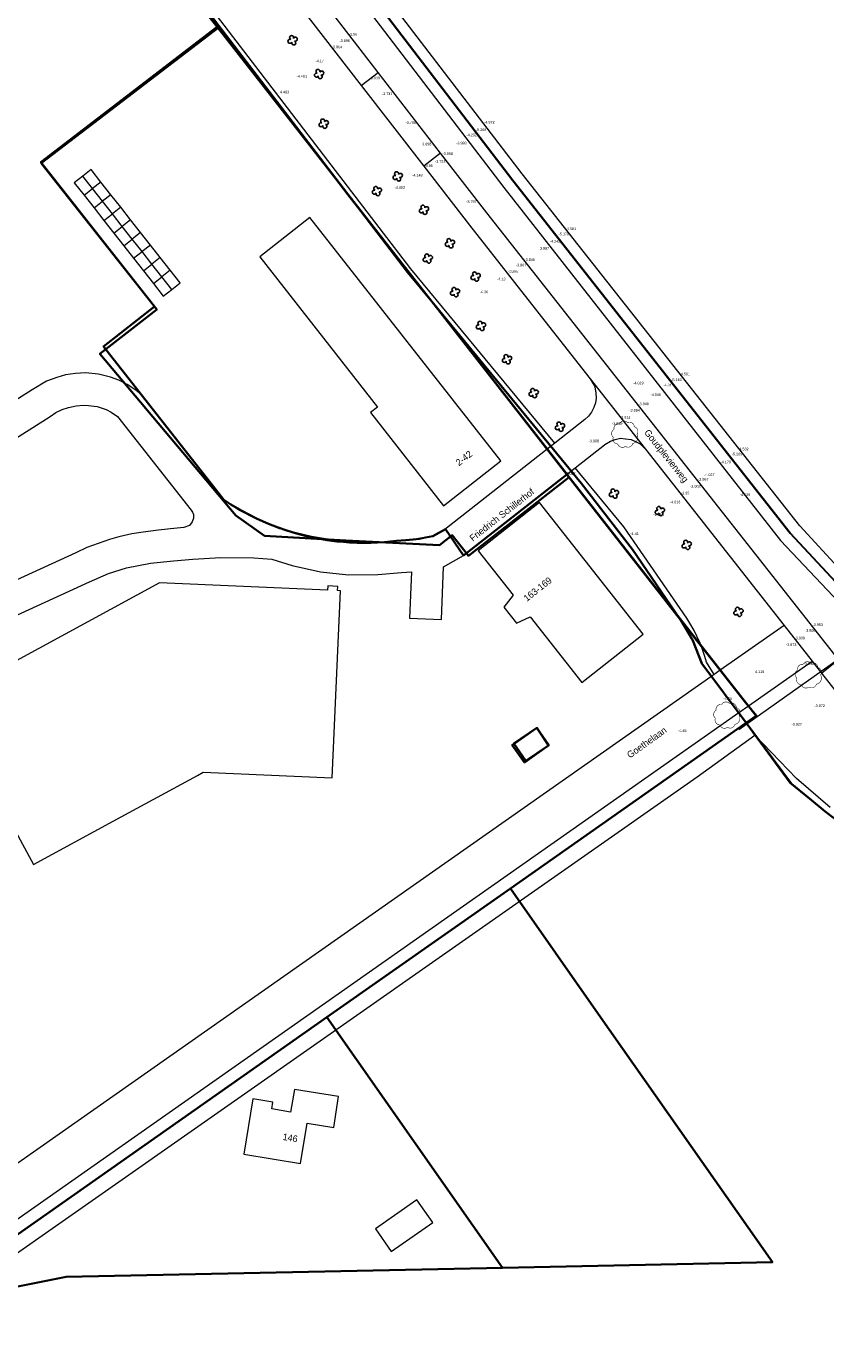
# Model space of a CAD drawing. Header units: metres. Extents: x 150385 to 171486, y 478588 to 485023.
# Tile 26 of 256: x 151312 to 151462, y 483222 to 483469. Entities that reach past the tile are written whole.
import ezdxf
from ezdxf.enums import TextEntityAlignment as Align
from ezdxf.lldxf.tags import DXFTag

# ---------------------------------------------------------------- set-up
doc = ezdxf.new("R2010")
doc.units = ezdxf.units.M
doc.layers.add('B-WE-KG-GRENS_PERCEEL-GV', color=150, linetype='KG-PERCEEL', lineweight=30, true_color=0x007fff)
doc.layers.add('X-XX-AL-PROEFSLEUF', color=20, linetype='Continuous', lineweight=18, true_color=0xff3f00)
doc.layers.add('Bomen_GP_PV', color=7, linetype='Continuous')
for name, color, linetype, lineweight in [('H5H2008', 7, 'Continuous', 0), ('H5H2043', 7, 'Continuous', 0), ('TOP-L-duiker', 7, 'Continuous', 0), ('TOP-L-topo objecten vlak', 7, 'Continuous', 0), ('TOP-T-topo huisnummering naamgeving', 7, 'Continuous', 0)]:
    doc.layers.add(name, color=color, linetype=linetype, lineweight=lineweight)
doc.styles.get("Standard").update_dxf_attribs({"font": 'NLCS-ISO.ttf'})
doc.styles.add('Style-INTL_ISO', font='INTL_ISO.shx')
doc.styles.add('Styledgn000', font='dgn000.shx')
tags = doc.linetypes.add('KG-PERCEEL', pattern='A,5.5,-2,["P",Standard,S=1.8,R=0,X=-0.5,Y=-0.9],-2,5.5,-2,[5,NLCS.shx,S=0.75,R=0,X=0,Y=0],-2', length=19).pattern_tags.tags
tags[6] = DXFTag(74, 10)

# ---------------------------------------------------------------- blocks, each defined once
blk = doc.blocks.new('SGR-BOOM_GBKN')
for centre, start, end in [((-0.25, -0.1), 67.1244, 157.1244), ((-0.1, 0.25), 157.1244, 247.1244), ((-0.1, 0.25), 337.1244, 157.1244), ((0.25, 0.1), 247.1244, 337.1244), ((-0.25, -0.1), 157.1244, 337.1244), ((0.1, -0.25), 157.1244, 337.1244), ((0.1, -0.25), 337.1244, 67.1244)]:
    blk.add_arc(centre, 0.188, start, end)
at = {"extrusion": (0, 0, -1)}
blk.add_arc((-0.25, 0.1), 0.188, 22.8756, 202.8756, dxfattribs=at)

msp = doc.modelspace()

# ---------------------------------------------------------------- linework, layer by layer
at = {"layer": 'B-WE-KG-GRENS_PERCEEL-GV', "flags": 128}
for points in [[(150859.2, 484144.34), (150878.91, 484121.42), (150885.42, 484112.2), (150886.98, 484097.2), (150973.33, 483974.96), (150987.37, 483955.29), (151007.02, 483927.78), (151014.87, 483916.8), (151017.59, 483912.99), (151039.72, 483882.01), (151050.24, 483867.28), (151060.44, 483853.28), (151062.95, 483849.84), (151092.39, 483809.43), (151115.94, 483777.1), (151125.58, 483763.88), (151144.21, 483738.3), (151233.52, 483618.53), (151372.45, 483437.31), (151388.16, 483417.23), (151416.16, 483383.23), (151425.78, 483370.79), (151434.78, 483357.62), (151442.19, 483348.17), (151444.45, 483345.31), (151446.7, 483342.46), (151448.97, 483339.61), (151447.08, 483338.29), (151455.58, 483326.9), (151459.33, 483323.82), (151461.89, 483321.72), (151463.43, 483320.53), (151464.13, 483319.99), (151465, 483319.03), (151466.82, 483317.02), (151473.51, 483308.79), (151613.37, 483137.05), (151613.54, 483136.84), (151617.5, 483131.98), (151654.6, 483086.43), (151680.58, 483055.33), (151690.63, 483042.88), (151727.22, 483000), (151758.92, 482962.27), (151770.15, 482948.85), (151775.76, 482941.21), (151779.11, 482935.24), (151787.25, 482917.3), (151789.7, 482919.02), (151790.84, 482919.82), (151817.2, 482938.41), (151809.59, 482945.89), (151798.81, 482956.48), (151777.85, 482980.47), (151674.55, 483103.26), (151577.28, 483221.76), (151522.99, 483289.3), (151499.39, 483318.66), (151490.17, 483330.12), (151483.06, 483340.21), (151474.46, 483351.93), (151471.72, 483355.57), (151469, 483359.2), (151455.3, 483373.86), (151403.36, 483439.89), (151316.71, 483553.08), (151253.25, 483635.98), (151181.74, 483731.94), (151178.11, 483737.24), (151175.95, 483740.59), (151170.04, 483749.71), (151166.85, 483754.26), (151163.6, 483758.9), (151156.35, 483767.23), (151148.38, 483777.13), (151117.11, 483820.04), (151070.93, 483883.39), (151031.08, 483939.39), (151023.58, 483949.94), (150992.33, 483993.86), (150938.91, 484070.04), (150917.97, 484099.91), (150915.82, 484103.45), (150914.64, 484106.34), (150906.83, 484128.26), (150903.29, 484125.6), (150901.34, 484128.37), (150891.62, 484143.26), (150886.57, 484152.22), (150882.14, 484160.7)], [(150859.2, 484144.34), (150878.91, 484121.42), (150885.42, 484112.2), (150886.98, 484097.2), (150973.33, 483974.96), (150987.37, 483955.29), (151007.02, 483927.78), (151014.87, 483916.8), (151017.59, 483912.99), (151039.72, 483882.01), (151050.24, 483867.28), (151060.44, 483853.28), (151062.95, 483849.84), (151092.39, 483809.43), (151115.94, 483777.1), (151125.58, 483763.88), (151144.21, 483738.3), (151233.52, 483618.53), (151372.45, 483437.31), (151388.16, 483417.23), (151416.16, 483383.23), (151425.78, 483370.79), (151434.78, 483357.62), (151442.19, 483348.17), (151444.45, 483345.31), (151446.7, 483342.46), (151448.97, 483339.61), (151447.08, 483338.29), (151455.58, 483326.9), (151459.33, 483323.82), (151461.89, 483321.72), (151463.43, 483320.53), (151464.13, 483319.99), (151465, 483319.03), (151466.82, 483317.02), (151473.51, 483308.79), (151613.37, 483137.05), (151613.54, 483136.84), (151617.5, 483131.98), (151654.6, 483086.43), (151680.58, 483055.33), (151690.63, 483042.88), (151727.22, 483000), (151758.92, 482962.27), (151770.15, 482948.85), (151775.76, 482941.21), (151779.11, 482935.24), (151787.25, 482917.3), (151789.7, 482919.02), (151790.84, 482919.82), (151817.2, 482938.41), (151809.59, 482945.89), (151798.81, 482956.48), (151777.85, 482980.47), (151674.55, 483103.26), (151577.28, 483221.76), (151522.99, 483289.3), (151490.17, 483330.12), (151483.06, 483340.21), (151474.46, 483351.93), (151471.72, 483355.57), (151469, 483359.2), (151455.3, 483373.86), (151403.36, 483439.89), (151316.71, 483553.08), (151253.25, 483635.98), (151181.74, 483731.94), (151178.11, 483737.24), (151175.95, 483740.59), (151170.04, 483749.71), (151166.85, 483754.26), (151163.6, 483758.9), (151156.35, 483767.23), (151148.38, 483777.13), (151117.11, 483820.04), (151070.93, 483883.39), (151023.58, 483949.94), (150992.33, 483993.86), (150938.91, 484070.04), (150917.97, 484099.91), (150915.82, 484103.45), (150914.64, 484106.34), (150906.83, 484128.26), (150903.29, 484125.6), (150901.34, 484128.37), (150891.62, 484143.26), (150886.57, 484152.22), (150882.14, 484160.7)], [(150859.2, 484144.34), (150878.91, 484121.42), (150885.42, 484112.2), (150886.98, 484097.2), (150973.33, 483974.96), (150987.37, 483955.29), (151007.02, 483927.78), (151014.87, 483916.8), (151017.59, 483912.99), (151039.72, 483882.01), (151050.24, 483867.28), (151060.44, 483853.28), (151062.95, 483849.84), (151092.39, 483809.43), (151115.94, 483777.1), (151125.58, 483763.88), (151144.21, 483738.3), (151233.52, 483618.54), (151348.4, 483468.66), (151372.44, 483437.3), (151388.16, 483417.24), (151413.32, 483385.06), (151413.88, 483384.35), (151448.96, 483339.61), (151447.08, 483338.29), (151455.58, 483326.9), (151459.33, 483323.82), (151461.89, 483321.72), (151463.43, 483320.53), (151464.13, 483319.99), (151465, 483319.03), (151466.82, 483317.02), (151473.51, 483308.79), (151613.37, 483137.05), (151613.54, 483136.84), (151617.5, 483131.98), (151654.6, 483086.43), (151680.58, 483055.33), (151690.63, 483042.88), (151727.22, 483000), (151758.92, 482962.27), (151770.15, 482948.85), (151775.76, 482941.21), (151779.11, 482935.24), (151787.25, 482917.3), (151789.7, 482919.02), (151790.84, 482919.82), (151817.2, 482938.41), (151809.59, 482945.89), (151798.81, 482956.48), (151777.85, 482980.47), (151674.55, 483103.26), (151636.33, 483149.83), (151577.28, 483221.76), (151522.99, 483289.3), (151499.39, 483318.66), (151490.17, 483330.12), (151483.06, 483340.21), (151474.46, 483351.93), (151471.72, 483355.57), (151469, 483359.2), (151455.3, 483373.86), (151403.36, 483439.89), (151316.71, 483553.08), (151253.25, 483635.98), (151181.74, 483731.94), (151178.11, 483737.24), (151175.95, 483740.59), (151170.04, 483749.71), (151166.85, 483754.26), (151163.6, 483758.9), (151156.35, 483767.23), (151148.38, 483777.13), (151117.11, 483820.04), (151070.93, 483883.39), (151031.08, 483939.39), (151023.58, 483949.94), (150992.33, 483993.86), (150938.91, 484070.04), (150917.97, 484099.91), (150915.82, 484103.45), (150914.64, 484106.34), (150906.83, 484128.26), (150903.29, 484125.6), (150901.34, 484128.37), (150891.62, 484143.26), (150886.57, 484152.22), (150882.14, 484160.7)], [(150859.2, 484144.34), (150878.91, 484121.42), (150885.42, 484112.2), (150886.98, 484097.2), (150973.33, 483974.96), (150987.37, 483955.29), (151007.02, 483927.78), (151014.87, 483916.8), (151017.59, 483912.99), (151039.72, 483882.01), (151050.24, 483867.28), (151060.44, 483853.28), (151062.95, 483849.84), (151092.39, 483809.43), (151115.94, 483777.1), (151125.58, 483763.88), (151144.21, 483738.3), (151233.52, 483618.53), (151372.45, 483437.31), (151388.16, 483417.23), (151416.16, 483383.23), (151425.78, 483370.79), (151434.78, 483357.62), (151442.19, 483348.17), (151444.45, 483345.31), (151446.7, 483342.46), (151448.97, 483339.61), (151447.08, 483338.29), (151455.58, 483326.9), (151459.33, 483323.82), (151461.89, 483321.72), (151463.43, 483320.53), (151464.13, 483319.99), (151465, 483319.03), (151466.82, 483317.02), (151473.51, 483308.79), (151613.37, 483137.05), (151613.54, 483136.84), (151617.5, 483131.98), (151654.6, 483086.43), (151680.58, 483055.33), (151690.63, 483042.88), (151727.22, 483000), (151758.92, 482962.27), (151770.15, 482948.85), (151775.76, 482941.21), (151779.11, 482935.24), (151787.25, 482917.3), (151789.7, 482919.02), (151790.84, 482919.82), (151817.2, 482938.41), (151809.59, 482945.89), (151798.81, 482956.48), (151777.85, 482980.47), (151674.55, 483103.26), (151577.28, 483221.76), (151522.99, 483289.3), (151499.39, 483318.66), (151490.17, 483330.12), (151483.06, 483340.21), (151474.46, 483351.93), (151471.72, 483355.57), (151469, 483359.2), (151455.3, 483373.86), (151403.36, 483439.89), (151316.71, 483553.08), (151253.25, 483635.98), (151181.74, 483731.94), (151178.11, 483737.24), (151175.95, 483740.59), (151170.04, 483749.71), (151166.85, 483754.26), (151163.6, 483758.9), (151156.35, 483767.23), (151148.38, 483777.13), (151117.11, 483820.04), (151070.93, 483883.39), (151031.08, 483939.39), (151023.58, 483949.94), (150992.33, 483993.86), (150938.91, 484070.04), (150917.97, 484099.91), (150915.82, 484103.45), (150914.64, 484106.34), (150906.83, 484128.26), (150903.29, 484125.6), (150901.34, 484128.37), (150891.62, 484143.26), (150886.57, 484152.22), (150882.14, 484160.7)], [(150859.2, 484144.34), (150878.91, 484121.42), (150885.42, 484112.2), (150886.98, 484097.2), (150973.33, 483974.96), (150987.37, 483955.29), (151007.02, 483927.78), (151014.87, 483916.8), (151017.59, 483912.99), (151039.72, 483882.01), (151050.24, 483867.28), (151060.44, 483853.28), (151062.95, 483849.84), (151092.39, 483809.43), (151115.94, 483777.1), (151125.58, 483763.88), (151144.21, 483738.3), (151233.52, 483618.53), (151372.45, 483437.31), (151388.16, 483417.23), (151416.16, 483383.23), (151425.78, 483370.79), (151434.78, 483357.62), (151442.19, 483348.17), (151444.45, 483345.31), (151446.7, 483342.46), (151448.97, 483339.61), (151447.08, 483338.29), (151455.58, 483326.9), (151459.33, 483323.82), (151461.89, 483321.72), (151463.43, 483320.53), (151464.13, 483319.99), (151465, 483319.03), (151466.82, 483317.02), (151473.51, 483308.79), (151613.37, 483137.05), (151613.54, 483136.84), (151617.5, 483131.98), (151654.6, 483086.43), (151680.58, 483055.33), (151690.63, 483042.88), (151727.22, 483000), (151758.92, 482962.27), (151770.15, 482948.85), (151775.76, 482941.21), (151779.11, 482935.24), (151787.25, 482917.3), (151789.7, 482919.02), (151790.84, 482919.82), (151817.2, 482938.41), (151809.59, 482945.89), (151798.81, 482956.48), (151777.85, 482980.47), (151674.55, 483103.26), (151577.28, 483221.76), (151522.99, 483289.3), (151490.17, 483330.12), (151483.06, 483340.21), (151474.46, 483351.93), (151471.72, 483355.57), (151469, 483359.2), (151455.3, 483373.86), (151403.36, 483439.89), (151316.71, 483553.08), (151253.25, 483635.98), (151181.74, 483731.94), (151178.11, 483737.24), (151175.95, 483740.59), (151170.04, 483749.71), (151166.85, 483754.26), (151163.6, 483758.9), (151156.35, 483767.23), (151148.38, 483777.13), (151117.11, 483820.04), (151070.93, 483883.39), (151023.58, 483949.94), (150992.33, 483993.86), (150938.91, 484070.04), (150917.97, 484099.91), (150915.82, 484103.45), (150914.64, 484106.34), (150906.83, 484128.26), (150903.29, 484125.6), (150901.34, 484128.37), (150891.62, 484143.26), (150886.57, 484152.22), (150882.14, 484160.7)], [(151316.71, 483553.08), (151403.36, 483439.89), (151455.3, 483373.86), (151469, 483359.2), (151471.72, 483355.57), (151507.76, 483380.86), (151608.65, 483451.64), (151911.59, 483664.18), (152074.24, 483778.3), (152066.94, 483796.58), (152059.48, 483814.79), (152051.89, 483832.94), (152044.14, 483851.04), (152036.25, 483869.07), (152028.22, 483887.03), (152020.04, 483904.93), (152011.71, 483922.76), (152003.25, 483940.53), (151994.64, 483958.23), (151985.88, 483975.85), (151976.99, 483993.41), (151967.95, 484010.89), (151926.45, 483981.72), (151907.36, 483968.3)], [(152074.24, 483778.3), (152066.94, 483796.58), (152059.48, 483814.79), (152051.89, 483832.94), (152044.14, 483851.04), (152036.25, 483869.07), (152028.22, 483887.03), (152020.04, 483904.93), (152011.71, 483922.76), (152003.25, 483940.53), (151994.64, 483958.23), (151985.88, 483975.85), (151976.99, 483993.41), (151967.95, 484010.89), (151926.45, 483981.72), (151907.36, 483968.3), (151316.71, 483553.08), (151403.36, 483439.89), (151455.3, 483373.86), (151469, 483359.2), (151471.72, 483355.57), (151608.65, 483451.64), (151911.59, 483664.18)], [(151507.75, 483380.85), (151507.76, 483380.86), (151608.65, 483451.64), (151771.12, 483565.63), (151911.59, 483664.18), (152074.24, 483778.3), (152066.94, 483796.58), (152059.48, 483814.79), (152051.89, 483832.94), (152044.14, 483851.04), (152036.25, 483869.07), (152028.22, 483887.03), (152020.04, 483904.93), (152011.71, 483922.76), (152003.25, 483940.53), (151994.64, 483958.23), (151985.88, 483975.85), (151976.99, 483993.41), (151967.95, 484010.89), (151926.45, 483981.72), (151907.36, 483968.3), (151316.71, 483553.08), (151403.36, 483439.89), (151455.3, 483373.86), (151469, 483359.2), (151471.72, 483355.57)], [(151316.71, 483553.08), (151403.36, 483439.89), (151455.3, 483373.86), (151469, 483359.2), (151471.72, 483355.57), (151507.76, 483380.86), (151608.65, 483451.64), (151911.59, 483664.18), (152074.24, 483778.3), (152066.94, 483796.58), (152059.48, 483814.79), (152051.89, 483832.94), (152044.14, 483851.04), (152036.25, 483869.07), (152028.22, 483887.03), (152020.04, 483904.93), (152011.71, 483922.76), (152003.25, 483940.53), (151994.64, 483958.23), (151985.88, 483975.85), (151976.99, 483993.41), (151967.95, 484010.89), (151926.45, 483981.72), (151907.36, 483968.3)], [(152074.24, 483778.3), (152066.94, 483796.58), (152059.48, 483814.79), (152051.89, 483832.94), (152044.14, 483851.04), (152036.25, 483869.07), (152028.22, 483887.03), (152020.04, 483904.93), (152011.71, 483922.76), (152003.25, 483940.53), (151994.64, 483958.23), (151985.88, 483975.85), (151976.99, 483993.41), (151967.95, 484010.89), (151926.45, 483981.72), (151907.36, 483968.3), (151316.71, 483553.08), (151403.36, 483439.89), (151455.3, 483373.86), (151469, 483359.2), (151471.72, 483355.57), (151608.65, 483451.64), (151911.59, 483664.18)], [(151372.45, 483437.31), (151233.52, 483618.53), (151242.03, 483607.11), (151341.36, 483477.06), (151347.92, 483468.67)], [(151372.45, 483437.31), (151233.52, 483618.53), (151242.03, 483607.11), (151341.36, 483477.06), (151347.92, 483468.67)], [(151372.45, 483437.31), (151233.52, 483618.53), (151242.03, 483607.11), (151341.36, 483477.06), (151347.92, 483468.67)], [(151372.45, 483437.31), (151233.52, 483618.53), (151242.03, 483607.11), (151341.36, 483477.06), (151347.92, 483468.67)], [(151413.47, 483384.86), (151388.16, 483417.23), (151383.64, 483422.72), (151372.45, 483437.31), (151347.92, 483468.67), (151314.92, 483443.36), (151336.21, 483416.3), (151326.65, 483408.8), (151347.18, 483382.65), (151349.19, 483380.11), (151350.5, 483379.24), (151352.57, 483378.04), (151353.89, 483377.32), (151355.34, 483376.6), (151356.55, 483376.04), (151357.9, 483375.48), (151359.35, 483374.91), (151360.8, 483374.41), (151362.01, 483374.03), (151363.49, 483373.6), (151365.2, 483373.18), (151366.82, 483372.84), (151368.49, 483372.56), (151370.39, 483372.31), (151371.64, 483372.2), (151372.75, 483372.11), (151374.16, 483372.05), (151375.15, 483372.05), (151376.75, 483372.04), (151379.29, 483372.18), (151381.52, 483372.4), (151383.32, 483372.51), (151384.67, 483372.66), (151385.86, 483372.81), (151386.99, 483373), (151388.34, 483373.27), (151390.74, 483374.6), (151394.13, 483369.67)], [(151413.47, 483384.86), (151388.16, 483417.23), (151383.64, 483422.72), (151372.45, 483437.31), (151347.92, 483468.67), (151314.92, 483443.36), (151336.21, 483416.3), (151326.65, 483408.8), (151347.18, 483382.65), (151349.19, 483380.11), (151350.5, 483379.24), (151352.57, 483378.04), (151353.89, 483377.32), (151355.34, 483376.6), (151356.55, 483376.04), (151357.9, 483375.48), (151359.35, 483374.91), (151360.8, 483374.41), (151362.01, 483374.03), (151363.49, 483373.6), (151365.2, 483373.18), (151366.82, 483372.84), (151368.49, 483372.56), (151370.39, 483372.31), (151371.64, 483372.2), (151372.75, 483372.11), (151374.16, 483372.05), (151375.15, 483372.05), (151376.75, 483372.04), (151379.29, 483372.18), (151381.52, 483372.4), (151383.32, 483372.51), (151384.67, 483372.66), (151385.86, 483372.81), (151386.99, 483373), (151388.34, 483373.27), (151390.74, 483374.6), (151394.13, 483369.67)], [(151413.47, 483384.86), (151388.16, 483417.23), (151383.64, 483422.72), (151372.45, 483437.31), (151347.92, 483468.67), (151314.92, 483443.36), (151336.21, 483416.3), (151326.65, 483408.8), (151347.18, 483382.65), (151349.19, 483380.11), (151350.5, 483379.24), (151352.57, 483378.04), (151353.89, 483377.32), (151355.34, 483376.6), (151356.55, 483376.04), (151357.9, 483375.48), (151359.35, 483374.91), (151360.8, 483374.41), (151362.01, 483374.03), (151363.49, 483373.6), (151365.2, 483373.18), (151366.82, 483372.84), (151368.49, 483372.56), (151370.39, 483372.31), (151371.64, 483372.2), (151372.75, 483372.11), (151374.16, 483372.05), (151375.15, 483372.05), (151376.75, 483372.04), (151379.29, 483372.18), (151381.52, 483372.4), (151383.32, 483372.51), (151384.67, 483372.66), (151385.86, 483372.81), (151386.99, 483373), (151388.34, 483373.27), (151390.74, 483374.6), (151394.13, 483369.67)], [(151413.47, 483384.86), (151388.16, 483417.23), (151383.64, 483422.72), (151372.45, 483437.31), (151347.92, 483468.67), (151314.92, 483443.36), (151336.21, 483416.3), (151326.65, 483408.8), (151347.18, 483382.65), (151349.19, 483380.11), (151350.5, 483379.24), (151352.57, 483378.04), (151353.89, 483377.32), (151355.34, 483376.6), (151356.55, 483376.04), (151357.9, 483375.48), (151359.35, 483374.91), (151360.8, 483374.41), (151362.01, 483374.03), (151363.49, 483373.6), (151365.2, 483373.18), (151366.82, 483372.84), (151368.49, 483372.56), (151370.39, 483372.31), (151371.64, 483372.2), (151372.75, 483372.11), (151374.16, 483372.05), (151375.15, 483372.05), (151376.75, 483372.04), (151379.29, 483372.18), (151381.52, 483372.4), (151383.32, 483372.51), (151384.67, 483372.66), (151385.86, 483372.81), (151386.99, 483373), (151388.34, 483373.27), (151390.74, 483374.6), (151394.13, 483369.67)], [(151391.98, 483373.48), (151395.05, 483369.59), (151413.88, 483384.35), (151413.32, 483385.06), (151388.16, 483417.24), (151372.44, 483437.3), (151348.4, 483468.66), (151314.97, 483443.16), (151336.63, 483415.72), (151325.94, 483407.42), (151351.43, 483377.18), (151356.8, 483373.36), (151372.08, 483372.45), (151389.59, 483371.62)], [(151372.45, 483437.31), (151383.64, 483422.72), (151388.16, 483417.23)], [(151372.45, 483437.31), (151383.64, 483422.72), (151388.16, 483417.23)], [(151372.45, 483437.31), (151383.64, 483422.72), (151388.16, 483417.23)], [(151372.45, 483437.31), (151383.64, 483422.72), (151388.16, 483417.23)], [(151413.47, 483384.86), (151434.78, 483357.62), (151425.78, 483370.79), (151416.16, 483383.23), (151388.16, 483417.23)], [(151413.47, 483384.86), (151434.78, 483357.62), (151425.78, 483370.79), (151416.16, 483383.23), (151388.16, 483417.23)], [(151413.47, 483384.86), (151434.78, 483357.62), (151425.78, 483370.79), (151416.16, 483383.23), (151388.16, 483417.23)], [(151413.47, 483384.86), (151434.78, 483357.62), (151425.78, 483370.79), (151416.16, 483383.23), (151388.16, 483417.23)], [(151434.78, 483357.62), (151437.07, 483353.75), (151438.76, 483349.46), (151447.08, 483338.29), (151448.97, 483339.61), (151446.7, 483342.46), (151444.45, 483345.31), (151442.19, 483348.17)], [(151434.78, 483357.62), (151437.07, 483353.75), (151438.76, 483349.46), (151447.08, 483338.29), (151448.97, 483339.61), (151446.7, 483342.46), (151444.45, 483345.31), (151442.19, 483348.17)], [(151434.78, 483357.62), (151437.07, 483353.75), (151438.76, 483349.46), (151447.08, 483338.29), (151448.97, 483339.61), (151446.7, 483342.46), (151444.45, 483345.31), (151442.19, 483348.17)], [(151434.78, 483357.62), (151437.07, 483353.75), (151438.76, 483349.46), (151447.08, 483338.29), (151448.97, 483339.61), (151446.7, 483342.46), (151444.45, 483345.31), (151442.19, 483348.17)], [(151405.51, 483330.87), (151403.21, 483334.14), (151407.82, 483337.38), (151410.12, 483334.11)], [(151403.21, 483334.14), (151405.51, 483330.87), (151410.12, 483334.11), (151407.82, 483337.38)], [(151405.51, 483330.87), (151403.21, 483334.14), (151407.82, 483337.38), (151410.12, 483334.11)], [(151403.21, 483334.14), (151405.51, 483330.87), (151410.12, 483334.11), (151407.82, 483337.38)], [(151405.51, 483330.87), (151403.21, 483334.14), (151407.82, 483337.38), (151410.12, 483334.11)], [(151403.21, 483334.14), (151405.51, 483330.87), (151410.12, 483334.11), (151407.82, 483337.38)], [(151405.51, 483330.87), (151403.21, 483334.14), (151407.82, 483337.38), (151410.12, 483334.11)], [(151403.21, 483334.14), (151405.51, 483330.87), (151410.12, 483334.11), (151407.82, 483337.38)], [(151447.08, 483338.29), (151455.29, 483327.05), (151459.33, 483323.82), (151455.58, 483326.9)], [(151447.08, 483338.29), (151455.29, 483327.05), (151459.33, 483323.82), (151455.58, 483326.9)], [(151447.08, 483338.29), (151455.29, 483327.05), (151459.33, 483323.82), (151455.58, 483326.9)], [(151447.08, 483338.29), (151455.29, 483327.05), (151459.33, 483323.82), (151455.58, 483326.9)], [(151447.08, 483338.29), (151455.29, 483327.05), (151459.33, 483323.82), (151455.58, 483326.9)], [(151410.05, 483334.06), (151407.81, 483337.35), (151403.56, 483334.46), (151405.8, 483331.17)], [(151405.8, 483331.17), (151403.56, 483334.46), (151407.81, 483337.35), (151410.05, 483334.06)], [(151401.43, 483236.24), (151452.01, 483237.27), (151419.35, 483283.82), (151402.89, 483307.28), (151368.51, 483283.16)], [(151401.43, 483236.24), (151452.01, 483237.27), (151419.35, 483283.82), (151402.89, 483307.28), (151368.51, 483283.16)], [(151401.43, 483236.24), (151452.01, 483237.27), (151419.35, 483283.82), (151402.89, 483307.28), (151368.51, 483283.16)], [(151401.43, 483236.24), (151452.01, 483237.27), (151419.35, 483283.82), (151402.89, 483307.28), (151368.51, 483283.16)], [(151401.43, 483236.24), (151452.01, 483237.27), (151419.35, 483283.82), (151402.89, 483307.28), (151368.51, 483283.16)], [(151291.09, 483228.84), (151319.64, 483234.57), (151401.43, 483236.24), (151368.51, 483283.16)], [(151291.09, 483228.84), (151319.64, 483234.57), (151401.43, 483236.24), (151368.51, 483283.16)], [(151291.09, 483228.84), (151319.64, 483234.57), (151401.43, 483236.24), (151368.51, 483283.16)], [(151291.09, 483228.84), (151319.64, 483234.57), (151401.43, 483236.24), (151368.51, 483283.16)], [(151291.09, 483228.84), (151319.64, 483234.57), (151401.43, 483236.24), (151368.51, 483283.16)]]:
    msp.add_lwpolyline(points, close=True, dxfattribs=at)
for points in [[(151188.04, 483156.54), (151291.09, 483228.84), (151368.51, 483283.16), (151402.89, 483307.28), (151447.08, 483338.29), (151448.96, 483339.61), (151413.88, 483384.35), (151395.05, 483369.59), (151391.98, 483373.48), (151389.59, 483371.62), (151372.08, 483372.45), (151356.8, 483373.36), (151351.43, 483377.18), (151325.94, 483407.42), (151336.63, 483415.72), (151314.97, 483443.16), (151348.4, 483468.66), (151233.52, 483618.54), (151144.21, 483738.3), (151141.85, 483736.64), (151119.68, 483721.03), (151103.16, 483709.39), (151075.14, 483689.65), (151049.16, 483671.35), (151012.38, 483645.44), (150977.67, 483620.99), (150951.67, 483602.68), (150921.6, 483581.49), (150893.8, 483561.91), (150887.81, 483557.69)], [(151188.04, 483156.54), (151291.09, 483228.84), (151368.51, 483283.16), (151402.89, 483307.28), (151447.08, 483338.29), (151438.76, 483349.46), (151437.07, 483353.75), (151434.78, 483357.62), (151413.47, 483384.86), (151394.13, 483369.67), (151390.74, 483374.6), (151388.34, 483373.27), (151386.99, 483373), (151385.86, 483372.81), (151384.67, 483372.66), (151383.32, 483372.51), (151381.52, 483372.4), (151379.29, 483372.18), (151376.75, 483372.04), (151375.15, 483372.05), (151374.16, 483372.05), (151372.75, 483372.11), (151371.64, 483372.2), (151370.39, 483372.31), (151368.49, 483372.56), (151366.82, 483372.84), (151365.2, 483373.18), (151363.49, 483373.6), (151362.01, 483374.03), (151360.8, 483374.41), (151359.35, 483374.91), (151357.9, 483375.48), (151356.55, 483376.04), (151355.34, 483376.6), (151353.89, 483377.32), (151352.57, 483378.04), (151350.5, 483379.24), (151349.19, 483380.11), (151347.18, 483382.65), (151326.65, 483408.8), (151336.21, 483416.3), (151314.92, 483443.36), (151347.92, 483468.67), (151341.36, 483477.06), (151242.03, 483607.11), (151233.52, 483618.53), (151232.36, 483620.03), (151186.08, 483680.92), (151159.71, 483717.03), (151150.24, 483725.13), (151141.85, 483736.64), (151119.68, 483721.03), (151103.16, 483709.39), (151075.14, 483689.65), (151049.16, 483671.35), (151012.38, 483645.44), (150977.67, 483620.99), (150951.67, 483602.68), (150921.6, 483581.49), (150893.8, 483561.91), (150887.81, 483557.69)], [(151188.04, 483156.54), (151291.09, 483228.84), (151368.51, 483283.16), (151402.89, 483307.28), (151447.08, 483338.29), (151438.76, 483349.46), (151437.07, 483353.75), (151434.78, 483357.62), (151413.47, 483384.86), (151394.13, 483369.67), (151390.74, 483374.6), (151388.34, 483373.27), (151386.99, 483373), (151385.86, 483372.81), (151384.67, 483372.66), (151383.32, 483372.51), (151381.52, 483372.4), (151379.29, 483372.18), (151376.75, 483372.04), (151375.15, 483372.05), (151374.16, 483372.05), (151372.75, 483372.11), (151371.64, 483372.2), (151370.39, 483372.31), (151368.49, 483372.56), (151366.82, 483372.84), (151365.2, 483373.18), (151363.49, 483373.6), (151362.01, 483374.03), (151360.8, 483374.41), (151359.35, 483374.91), (151357.9, 483375.48), (151356.55, 483376.04), (151355.34, 483376.6), (151353.89, 483377.32), (151352.57, 483378.04), (151350.5, 483379.24), (151349.19, 483380.11), (151347.18, 483382.65), (151326.65, 483408.8), (151336.21, 483416.3), (151314.92, 483443.36), (151347.92, 483468.67), (151341.36, 483477.06), (151242.03, 483607.11), (151233.52, 483618.53), (151232.36, 483620.03), (151186.08, 483680.92), (151159.71, 483717.03), (151150.24, 483725.13), (151141.85, 483736.64), (151119.68, 483721.03), (151103.16, 483709.39), (151075.14, 483689.65), (151049.16, 483671.35), (151012.38, 483645.44), (150977.67, 483620.99), (150951.67, 483602.68), (150921.6, 483581.49), (150893.8, 483561.91), (150887.81, 483557.69)], [(151188.04, 483156.54), (151291.09, 483228.84), (151368.51, 483283.16), (151402.89, 483307.28), (151447.08, 483338.29), (151438.76, 483349.46), (151437.07, 483353.75), (151434.78, 483357.62), (151413.47, 483384.86), (151394.13, 483369.67), (151390.74, 483374.6), (151388.34, 483373.27), (151386.99, 483373), (151385.86, 483372.81), (151384.67, 483372.66), (151383.32, 483372.51), (151381.52, 483372.4), (151379.29, 483372.18), (151376.75, 483372.04), (151375.15, 483372.05), (151374.16, 483372.05), (151372.75, 483372.11), (151371.64, 483372.2), (151370.39, 483372.31), (151368.49, 483372.56), (151366.82, 483372.84), (151365.2, 483373.18), (151363.49, 483373.6), (151362.01, 483374.03), (151360.8, 483374.41), (151359.35, 483374.91), (151357.9, 483375.48), (151356.55, 483376.04), (151355.34, 483376.6), (151353.89, 483377.32), (151352.57, 483378.04), (151350.5, 483379.24), (151349.19, 483380.11), (151347.18, 483382.65), (151326.65, 483408.8), (151336.21, 483416.3), (151314.92, 483443.36), (151347.92, 483468.67), (151341.36, 483477.06), (151242.03, 483607.11), (151233.52, 483618.53), (151232.36, 483620.03), (151186.08, 483680.92), (151159.71, 483717.03), (151150.24, 483725.13), (151141.85, 483736.64), (151119.68, 483721.03), (151103.16, 483709.39), (151075.14, 483689.65), (151049.16, 483671.35), (151012.38, 483645.44), (150977.67, 483620.99), (150951.67, 483602.68), (150921.6, 483581.49), (150893.8, 483561.91), (150887.81, 483557.69)], [(151188.04, 483156.54), (151291.09, 483228.84), (151368.51, 483283.16), (151402.89, 483307.28), (151447.08, 483338.29), (151438.76, 483349.46), (151437.07, 483353.75), (151434.78, 483357.62), (151413.47, 483384.86), (151394.13, 483369.67), (151390.74, 483374.6), (151388.34, 483373.27), (151386.99, 483373), (151385.86, 483372.81), (151384.67, 483372.66), (151383.32, 483372.51), (151381.52, 483372.4), (151379.29, 483372.18), (151376.75, 483372.04), (151375.15, 483372.05), (151374.16, 483372.05), (151372.75, 483372.11), (151371.64, 483372.2), (151370.39, 483372.31), (151368.49, 483372.56), (151366.82, 483372.84), (151365.2, 483373.18), (151363.49, 483373.6), (151362.01, 483374.03), (151360.8, 483374.41), (151359.35, 483374.91), (151357.9, 483375.48), (151356.55, 483376.04), (151355.34, 483376.6), (151353.89, 483377.32), (151352.57, 483378.04), (151350.5, 483379.24), (151349.19, 483380.11), (151347.18, 483382.65), (151326.65, 483408.8), (151336.21, 483416.3), (151314.92, 483443.36), (151347.92, 483468.67), (151341.36, 483477.06), (151242.03, 483607.11), (151233.52, 483618.53), (151232.36, 483620.03), (151186.08, 483680.92), (151159.71, 483717.03), (151150.24, 483725.13), (151141.85, 483736.64), (151119.68, 483721.03), (151103.16, 483709.39), (151075.14, 483689.65), (151049.16, 483671.35), (151012.38, 483645.44), (150977.67, 483620.99), (150951.67, 483602.68), (150921.6, 483581.49), (150893.8, 483561.91), (150887.81, 483557.69)], [(151280.28, 483033.28), (151293.5, 483042.45), (151316.13, 483058.13), (151355.43, 483085.29), (151373.99, 483085.69), (151387.67, 483085.94), (151387.68, 483086.17), (151398.24, 483086.35), (151398.25, 483086.2), (151401.29, 483086.26), (151433.23, 483086.78), (151525.27, 483088.51), (151534.49, 483088.7), (151537.53, 483088.88), (151539.9, 483089.17), (151542.56, 483089.68), (151545.19, 483090.33), (151547.89, 483091.25), (151550.4, 483092.27), (151552.96, 483093.58), (151555.46, 483095.14), (151557.78, 483096.75), (151560.43, 483098.66), (151613.37, 483137.05), (151473.51, 483308.79), (151465, 483319.03), (151463.43, 483320.53), (151461.89, 483321.72), (151459.33, 483323.82), (151455.29, 483327.05), (151447.08, 483338.29), (151402.89, 483307.28), (151419.35, 483283.82), (151452.01, 483237.27), (151401.43, 483236.24), (151319.64, 483234.57), (151291.09, 483228.84), (151188.04, 483156.54)], [(151280.28, 483033.28), (151293.5, 483042.45), (151316.13, 483058.13), (151355.43, 483085.29), (151373.99, 483085.69), (151387.67, 483085.94), (151387.68, 483086.17), (151398.24, 483086.35), (151398.25, 483086.2), (151401.29, 483086.26), (151433.23, 483086.78), (151525.27, 483088.51), (151534.49, 483088.7), (151537.53, 483088.88), (151539.9, 483089.17), (151542.56, 483089.68), (151545.19, 483090.33), (151547.89, 483091.25), (151550.4, 483092.27), (151552.96, 483093.58), (151555.46, 483095.14), (151557.78, 483096.75), (151560.43, 483098.66), (151613.37, 483137.05), (151473.51, 483308.79), (151465, 483319.03), (151463.43, 483320.53), (151461.89, 483321.72), (151459.33, 483323.82), (151455.29, 483327.05), (151447.08, 483338.29), (151402.89, 483307.28), (151419.35, 483283.82), (151452.01, 483237.27), (151401.43, 483236.24), (151319.64, 483234.57), (151291.09, 483228.84), (151188.04, 483156.54)], [(151280.28, 483033.28), (151293.5, 483042.45), (151316.13, 483058.13), (151355.43, 483085.29), (151373.99, 483085.69), (151387.67, 483085.94), (151387.68, 483086.17), (151398.24, 483086.35), (151398.25, 483086.2), (151401.29, 483086.26), (151433.23, 483086.78), (151525.27, 483088.51), (151534.49, 483088.7), (151537.53, 483088.88), (151539.9, 483089.17), (151542.56, 483089.68), (151545.19, 483090.33), (151547.89, 483091.25), (151550.4, 483092.27), (151552.96, 483093.58), (151555.46, 483095.14), (151557.78, 483096.75), (151560.43, 483098.66), (151613.37, 483137.05), (151473.51, 483308.79), (151465, 483319.03), (151463.43, 483320.53), (151461.89, 483321.72), (151459.33, 483323.82), (151455.29, 483327.05), (151447.08, 483338.29), (151402.89, 483307.28), (151419.35, 483283.82), (151452.01, 483237.27), (151401.43, 483236.24), (151319.64, 483234.57), (151291.09, 483228.84), (151188.04, 483156.54)], [(151280.28, 483033.28), (151293.5, 483042.45), (151316.13, 483058.13), (151355.43, 483085.29), (151373.99, 483085.69), (151387.67, 483085.94), (151387.68, 483086.17), (151398.24, 483086.35), (151398.25, 483086.2), (151401.29, 483086.26), (151433.23, 483086.78), (151525.27, 483088.51), (151534.49, 483088.7), (151537.53, 483088.88), (151539.9, 483089.17), (151542.56, 483089.68), (151545.19, 483090.33), (151547.89, 483091.25), (151550.4, 483092.27), (151552.96, 483093.58), (151555.46, 483095.14), (151557.78, 483096.75), (151560.43, 483098.66), (151613.37, 483137.05), (151473.51, 483308.79), (151465, 483319.03), (151463.43, 483320.53), (151461.89, 483321.72), (151459.33, 483323.82), (151455.29, 483327.05), (151447.08, 483338.29), (151402.89, 483307.28), (151419.35, 483283.82), (151452.01, 483237.27), (151401.43, 483236.24), (151319.64, 483234.57), (151291.09, 483228.84), (151188.04, 483156.54)], [(151280.28, 483033.28), (151293.5, 483042.45), (151316.13, 483058.13), (151355.43, 483085.29), (151373.99, 483085.69), (151387.67, 483085.94), (151387.68, 483086.17), (151398.24, 483086.35), (151398.25, 483086.2), (151401.29, 483086.26), (151433.23, 483086.78), (151525.27, 483088.51), (151534.49, 483088.7), (151537.53, 483088.88), (151539.9, 483089.17), (151542.56, 483089.68), (151545.19, 483090.33), (151547.89, 483091.25), (151550.4, 483092.27), (151552.96, 483093.58), (151555.46, 483095.14), (151557.78, 483096.75), (151560.43, 483098.66), (151613.37, 483137.05), (151473.51, 483308.79), (151465, 483319.03), (151463.43, 483320.53), (151461.89, 483321.72), (151459.33, 483323.82), (151455.29, 483327.05), (151447.08, 483338.29), (151402.89, 483307.28), (151419.35, 483283.82), (151452.01, 483237.27), (151401.43, 483236.24), (151319.64, 483234.57), (151291.09, 483228.84), (151188.04, 483156.54)]]:
    msp.add_lwpolyline(points, dxfattribs=at)
at = {"layer": 'TOP-L-duiker', "color": 7, "linetype": 'Continuous', "lineweight": 0, "flags": 128}
msp.add_lwpolyline([(151471.34, 483355.16), (151445.69, 483337.03)], dxfattribs=at)
at = {"layer": 'TOP-L-topo objecten vlak', "color": 7, "linetype": 'Continuous', "lineweight": 18, "flags": 128}
for points in [[(151378.12, 483460.15), (151310.21, 483548.09), (151305.3, 483555.99), (151291.34, 483574.34), (151285.49, 483580.26), (151247.01, 483631.3), (151171.05, 483733.13), (151159.63, 483748.88)], [(151411.2, 483390.71), (151384.26, 483423.33), (151325.52, 483500), (151233.1, 483620.62), (151160.21, 483718.01), (151151, 483725.92), (151144.14, 483735.12)], [(151227.64, 483650.36), (151233.42, 483642.6), (151237.77, 483636.77), (151243.77, 483628.73), (151250.43, 483619.83), (151254.61, 483614.25), (151259.49, 483607.77), (151262.01, 483604.42), (151268.1, 483596.33), (151274.29, 483588.12), (151278.84, 483582.1), (151283.06, 483576.53), (151283.07, 483576.52), (151283.08, 483576.51), (151286.44, 483571.09), (151302.66, 483549.95), (151307.84, 483544.32), (151342.17, 483500), (151374.94, 483457.69)], [(151325.64, 483544.86), (151322.33, 483542.29), (151354.68, 483500), (151401.64, 483438.61), (151453.5, 483372.49), (151464.44, 483360.93), (151467.79, 483363.6)], [(151467.79, 483363.6), (151457.1, 483375.23), (151405.07, 483441.17), (151360.01, 483500), (151325.64, 483544.86)], [(151374.94, 483457.69), (151378.12, 483460.15)], [(151389.8, 483445.02), (151378.12, 483460.15)], [(151374.94, 483457.69), (151386.65, 483442.58)], [(151389.8, 483445.02), (151386.65, 483442.58)], [(151464.34, 483350.21), (151398.45, 483433.82), (151389.8, 483445.02)], [(151326.18, 483439.6), (151324.33, 483441.96), (151322.76, 483440.73)], [(151386.65, 483442.58), (151395.2, 483431.54), (151412.07, 483410.08), (151417.82, 483402.76)], [(151322.76, 483440.73), (151321.18, 483439.49), (151323.04, 483437.13)], [(151324.61, 483438.37), (151322.76, 483440.73)], [(151326.18, 483439.6), (151324.61, 483438.37)], [(151328.04, 483437.24), (151326.18, 483439.6)], [(151323.04, 483437.13), (151324.61, 483438.37)], [(151323.04, 483437.13), (151324.89, 483434.77)], [(151326.46, 483436.01), (151324.61, 483438.37)], [(151328.04, 483437.24), (151326.46, 483436.01)], [(151329.89, 483434.88), (151328.04, 483437.24)], [(151324.89, 483434.77), (151326.46, 483436.01)], [(151324.89, 483434.77), (151326.74, 483432.41)], [(151328.31, 483433.65), (151326.46, 483436.01)], [(151329.89, 483434.88), (151328.31, 483433.65)], [(151331.74, 483432.52), (151329.89, 483434.88)], [(151326.74, 483432.41), (151328.31, 483433.65)], [(151326.74, 483432.41), (151328.59, 483430.05)], [(151330.17, 483431.29), (151328.31, 483433.65)], [(151328.59, 483430.05), (151330.17, 483431.29)], [(151331.74, 483432.52), (151330.17, 483431.29)], [(151332.02, 483428.93), (151330.17, 483431.29)], [(151333.59, 483430.16), (151331.74, 483432.52)], [(151401.08, 483387.41), (151365.31, 483432.97), (151355.92, 483425.6), (151378.01, 483397.47), (151376.68, 483396.42), (151390.36, 483378.99), (151401.08, 483387.41)], [(151328.59, 483430.05), (151330.45, 483427.69)], [(151330.45, 483427.69), (151332.02, 483428.93)], [(151333.59, 483430.16), (151332.02, 483428.93)], [(151333.87, 483426.57), (151332.02, 483428.93)], [(151335.45, 483427.8), (151333.59, 483430.16)], [(151330.45, 483427.69), (151332.3, 483425.34)], [(151332.3, 483425.34), (151333.87, 483426.57)], [(151335.45, 483427.8), (151333.87, 483426.57)], [(151335.73, 483424.21), (151333.87, 483426.57)], [(151337.3, 483425.45), (151335.45, 483427.8)], [(151332.3, 483425.34), (151334.15, 483422.97)], [(151334.15, 483422.97), (151335.73, 483424.21)], [(151337.3, 483425.45), (151335.73, 483424.21)], [(151337.58, 483421.85), (151335.73, 483424.21)], [(151339.15, 483423.09), (151337.3, 483425.45)], [(151334.15, 483422.97), (151336.01, 483420.62)], [(151336.01, 483420.62), (151337.58, 483421.85)], [(151339.15, 483423.09), (151337.58, 483421.85)], [(151339.43, 483419.49), (151337.58, 483421.85)], [(151339.43, 483419.49), (151341, 483420.73), (151339.15, 483423.09)], [(151336.01, 483420.62), (151337.86, 483418.26), (151339.43, 483419.49)], [(151411.2, 483390.71), (151390.59, 483374.52), (151388.34, 483373.27), (151384.08, 483372.61), (151378.85, 483372.03), (151374.16, 483372.05), (151370.13, 483372.44), (151365.64, 483373.19), (151359.66, 483374.68), (151355.43, 483376.43), (151352.02, 483378.18), (151349.16, 483380.13), (151333.59, 483399.96), (151332.5, 483400.78), (151331.09, 483401.7), (151329.54, 483402.49), (151327.94, 483403.09), (151325.69, 483403.6), (151323.28, 483403.85), (151321.4, 483403.74), (151319.53, 483403.49), (151317.91, 483403.01), (151315.95, 483402.3), (151313.28, 483400.67), (151261.49, 483367.88)], [(151417.82, 483402.76), (151418.38, 483401.84), (151418.62, 483401.41), (151418.77, 483400.87), (151418.89, 483400.06), (151418.93, 483399.1), (151418.82, 483398.24), (151418.55, 483397.41), (151418.1, 483396.52), (151417.53, 483395.76), (151416.82, 483395.12), (151411.2, 483390.71)], [(151417.82, 483402.76), (151428.18, 483389.59)], [(151274.77, 483369.18), (151316.69, 483395.72), (151317.74, 483396.44), (151318.88, 483397.01), (151320.08, 483397.39), (151321.54, 483397.72), (151322.84, 483397.8), (151323.87, 483397.77), (151325.45, 483397.55), (151326.39, 483397.25), (151327.15, 483396.98), (151328.1, 483396.52), (151329.29, 483395.72), (151343.1, 483378.14), (151343.31, 483377.8), (151343.52, 483377.31), (151343.52, 483376.63), (151343.28, 483375.95), (151342.74, 483375.3), (151341.72, 483374.91), (151339.21, 483374.63), (151336.93, 483374.43), (151334.11, 483374.05), (151331.94, 483373.7), (151329.52, 483373.18), (151327.77, 483372.67), (151325.65, 483371.93), (151323.56, 483371.15), (151321.47, 483370.16), (151293.85, 483357.52)], [(151415.02, 483386.08), (151420.53, 483390.41), (151420.56, 483390.43), (151420.56, 483390.43), (151421.64, 483391.09), (151422.54, 483391.39), (151423.54, 483391.61), (151424.46, 483391.53), (151425.49, 483391.39), (151426.42, 483390.96), (151427.2, 483390.6), (151428.18, 483389.59)], [(151428.18, 483389.59), (151454.15, 483356.56)], [(151296.07, 483351.94), (151324.06, 483364.75), (151327.6, 483366.29), (151330.96, 483367.36), (151335.49, 483368.2), (151339.79, 483368.66), (151343.38, 483368.95), (151348.61, 483369.28), (151354.84, 483369.2), (151358.2, 483368.95), (151361.99, 483367.79), (151367.3, 483366.62), (151372.54, 483366.04), (151378.08, 483366.09), (151382.5, 483366.46), (151384.33, 483366.58), (151383.99, 483357.89), (151389.98, 483357.65), (151390.38, 483367.55), (151394.13, 483369.67), (151415.02, 483386.08)], [(151441.08, 483347.39), (151439.6, 483349.67), (151439.32, 483350.72), (151438.88, 483352.08), (151438.44, 483353.23), (151437.84, 483354.58), (151437.3, 483355.63), (151436.51, 483356.99), (151435.92, 483357.9), (151424.17, 483375.01), (151415.02, 483386.08)], [(151396.86, 483370.52), (151403.42, 483362.2), (151401.66, 483359.98), (151404.01, 483356.99), (151406.58, 483358.19), (151416.3, 483345.86), (151427.77, 483354.9), (151408.32, 483379.56), (151396.86, 483370.52)], [(151296.78, 483342.61), (151313.52, 483311.79), (151328.46, 483319.9), (151344.25, 483328.47), (151345.31, 483329.05), (151369.52, 483328), (151371.05, 483363.04), (151370.47, 483363.1), (151370.54, 483363.88), (151368.67, 483363.98), (151368.63, 483363.18), (151337.15, 483364.54), (151296.78, 483342.61)], [(151454.15, 483356.56), (151442.19, 483348.17), (151441.08, 483347.39)], [(151454.15, 483356.56), (151459.41, 483349.86)], [(151445.7, 483340.25), (151447.47, 483341.49), (151459.41, 483349.86)], [(151459.41, 483349.86), (151461.17, 483347.63)], [(151461.17, 483347.63), (151464.34, 483350.21)], [(151441.08, 483347.39), (151180.72, 483164.72)], [(151461.17, 483347.63), (151474.11, 483331.16)], [(151185.82, 483157.91), (151445.7, 483340.25)], [(151448.68, 483336.03), (151445.72, 483340.21), (151445.7, 483340.25)], [(151188.82, 483153.91), (151437.85, 483328.21), (151448.68, 483336.03)], [(151462.77, 483322.47), (151456.48, 483327.9), (151448.68, 483336.03)], [(151352.92, 483257.53), (151363.55, 483255.77), (151364.8, 483263.35), (151369.79, 483262.53), (151370.68, 483268.3), (151362.43, 483269.67), (151361.7, 483265.42), (151358.17, 483266.03), (151358.35, 483267.28), (151354.63, 483267.9), (151352.92, 483257.53)], [(151380.57, 483239.29), (151388.34, 483244.74), (151385.37, 483248.97), (151377.6, 483243.52), (151380.57, 483239.29)]]:
    msp.add_lwpolyline(points, dxfattribs=at)
at = {"layer": 'X-XX-AL-PROEFSLEUF', "const_width": 0.1, "flags": 128}
for points in [[(151426.6, 483392.35, 0.520567), (151426.11, 483393.77, 0.520567), (151424.83, 483394.56, 0.520567), (151423.34, 483394.37, 0.520567), (151422.3, 483393.29, 0.520567), (151422.17, 483391.8, 0.520567), (151423, 483390.55, 0.520567), (151424.43, 483390.1, 0.520567), (151425.82, 483390.65, 0.520567)], [(151461, 483347.27, 0.520567), (151460.5, 483348.68, 0.520567), (151459.23, 483349.47, 0.520567), (151457.74, 483349.28, 0.520567), (151456.7, 483348.21, 0.520567), (151456.56, 483346.71, 0.520567), (151457.39, 483345.47, 0.520567), (151458.82, 483345.02, 0.520567), (151460.22, 483345.56, 0.520567)], [(151445.73, 483339.73, 0.520567), (151445.23, 483341.15, 0.520567), (151443.96, 483341.93, 0.520567), (151442.47, 483341.75, 0.520567), (151441.43, 483340.67, 0.520567), (151441.29, 483339.18, 0.520567), (151442.12, 483337.93, 0.520567), (151443.55, 483337.48, 0.520567), (151444.95, 483338.03, 0.520567)]]:
    msp.add_lwpolyline(points, format="xyb", close=True, dxfattribs=at)

# ---------------------------------------------------------------- block references
at = {"layer": 'Bomen_GP_PV', "xscale": 2, "yscale": 2, "zscale": 2}
for p in [(151362.09, 483466.17), (151367.05, 483459.83), (151367.92, 483450.54), (151381.78, 483440.66), (151377.87, 483437.91), (151386.69, 483434.41), (151391.56, 483428.14), (151387.42, 483425.28), (151396.37, 483421.91), (151392.52, 483418.98), (151397.38, 483412.66), (151402.27, 483406.41), (151407.25, 483400.07), (151412.17, 483393.78), (151422.29, 483381.26), (151430.89, 483377.97), (151435.93, 483371.65), (151445.62, 483359.1)]:
    msp.add_blockref('SGR-BOOM_GBKN', p, dxfattribs=at)

# ---------------------------------------------------------------- texts
at = {"layer": 'H5H2008', "color": 7, "char_height": 0.5, "attachment_point": 7, "line_spacing_factor": 0.8, "style": 'Styledgn000'}
for s, insert in [(' -3.896', (151370.66, 483465.82)), (' -3.96', (151372.43, 483467.04)), (' -3.964', (151369.22, 483464.66)), (' -4.17', (151366.16, 483462.06)), (' -4.401', (151362.64, 483459.15)), (' -3.839', (151376.33, 483458.86)), (' -4.493', (151359.29, 483456.21)), (' -3.731', (151378.62, 483455.89)), (' -3.708', (151383.04, 483450.5)), (' -3.698', (151385.93, 483446.47)), (' -3.793', (151388.56, 483443.22)), (' -3.797', (151394.41, 483435.68)), (' -4.019', (151425.7, 483401.73)), (' -4.31', (151431.35, 483401.31)), (' -5.163', (151432.84, 483402.32)), (' -4.501', (151434.38, 483403.4)), (' -4.046', (151428.93, 483399.54)), (' -3.884', (151424.98, 483396.6)), (' -3.948', (151426.68, 483397.81)), (' -3.959', (151421.72, 483394.1)), (' -3.914', (151423.23, 483395.26)), (' -3.998', (151417.35, 483390.85)), (' -4.532', (151445.36, 483389.35)), (' -4.179', (151442.07, 483386.92)), (' -5.209', (151444.19, 483388.39)), (' -4.007', (151412.95, 483384.75)), (' -3.967', (151437.85, 483383.67)), (' -4.027', (151438.97, 483384.53)), (' -3.903', (151436.36, 483382.34)), (' -4.016', (151432.58, 483379.42)), (' -3.95', (151434.65, 483381.08)), (' -4.254', (151429.45, 483377.06)), (' -4.41', (151425.16, 483373.5)), (' -3.898', (151457.9, 483355.38)), (' -3.953', (151459.29, 483356.43)), (' -3.973', (151454.32, 483352.71)), (' -3.909', (151455.93, 483353.95)), (' -3.952', (151457.67, 483349.16)), (' -4.118', (151448.3, 483347.64)), (' -4.44', (151442.59, 483342.6)), (' -4.48', (151434.1, 483336.61))]:
    msp.add_mtext(s, dxfattribs=dict(at, insert=insert))
at = {"layer": 'H5H2043', "color": 1, "true_color": 0xff0000, "char_height": 0.5, "attachment_point": 7, "line_spacing_factor": 0.8, "style": 'Styledgn000'}
for s, insert in [('{\\C1; -4.572}', (151397.78, 483450.54)), ('{\\C1; -4.232}', (151394.46, 483448.19)), ('{\\C1; -5.268}', (151396.22, 483449.14)), ('{\\C1; -3.993}', (151392.53, 483446.64)), ('{\\C1; -3.858}', (151389.98, 483444.67)), ('{\\C1; -3.95}', (151386.58, 483442.41)), ('{\\C1; -4.403}', (151380.97, 483438.33)), ('{\\C1; -4.148}', (151384.28, 483440.62)), ('{\\C1; -5.179}', (151411.73, 483429.62)), ('{\\C1; -4.581}', (151413.04, 483430.6)), ('{\\C1; -3.997}', (151408, 483426.93)), ('{\\C1; -4.242}', (151410.08, 483428.26)), ('{\\C1; -3.801}', (151403.72, 483423.79)), ('{\\C1; -3.846}', (151405.32, 483424.82)), ('{\\C1; -4.13}', (151400.2, 483421.18)), ('{\\C1; -3.897}', (151402.29, 483422.59)), ('{\\C1; -4.36}', (151396.94, 483418.79)), ('{\\C1; -4.135}', (151445.68, 483380.81)), ('{\\C1; -3.872}', (151459.65, 483341.26)), ('{\\C1; -3.927}', (151455.36, 483337.79))]:
    msp.add_mtext(s, dxfattribs=dict(at, insert=insert))
at = {"layer": 'TOP-T-topo huisnummering naamgeving', "lineweight": 30, "style": 'Style-INTL_ISO'}
for s, rotation, p in [('Goudplevierweg', 308.4, (151427.88, 483392.66)), ('2-42', 38.1, (151393.25, 483386.35)), ('Friedrich Schillerhof', 38.1481, (151395.85, 483372.23)), ('163-169', 38.3, (151405.98, 483360.96)), ('146', 350.6, (151360.16, 483260.2))]:
    msp.add_text(s, height=1.25, rotation=rotation, dxfattribs=at).set_placement(p)
msp.add_text('Goethelaan', height=1.25, rotation=35.7, dxfattribs=at).set_placement((151428.43, 483334.64), align=Align.MIDDLE_CENTER)

doc.saveas('drawing.dxf')
